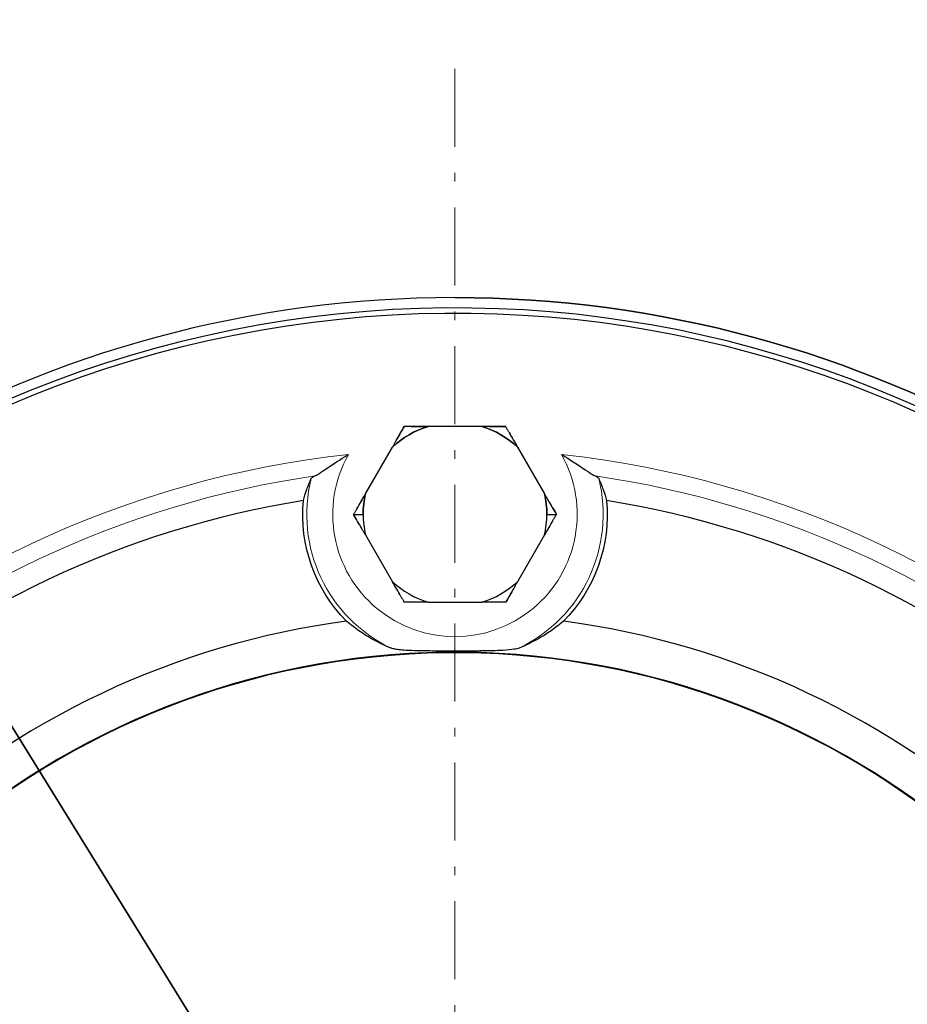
# Model space of a CAD drawing. Header units: millimetres. Extents: x 18 to 610, y -123 to 280.
# Tile 18 of 53: x 434 to 485, y -13 to 44. Entities that reach past the tile are written whole.
import ezdxf

# ---------------------------------------------------------------- set-up
doc = ezdxf.new("R2010")
doc.units = ezdxf.units.MM
doc.linetypes.add('CENTER', pattern=[8, 4.5, -1.5, 0.5, -1.5])
doc.linetypes.add('SOLID', pattern=[0])
doc.styles.add('Arial', font='Arial.ttf', dxfattribs={"height": 5})
doc.dimstyles.get("Standard").update_dxf_attribs({"dimtxt": 5, "dimasz": 5, "dimexe": 0.18, "dimexo": 0.0625, "dimgap": 0.09, "dimtad": 0, "dimtih": 1, "dimtoh": 1, "dimdec": 4, "dimzin": 0, "dimdsep": 46, "dimtxsty": 'Arial', "dimcen": 0.09, "dimadec": 0, "dimazin": 0, "dimtfac": 1, "dimtdec": 4, "dimtofl": 0, "dimtmove": 0, "dimatfit": 3, "dimfxl": 0, "dimtolj": 1, "dimtzin": 0, "dimarcsym": 0})

# ---------------------------------------------------------------- blocks, each defined once
blk = doc.blocks.new('*D9')
at = {"color": 0, "lineweight": -2}
for p, q in [((493.313, -93.79), (409.601, 41.281)), ((424.739, 16.855), (490.679, -89.54))]:
    blk.add_line(p, q, dxfattribs=at)
at = {"color": 0}
blk.add_solid([(489.97, -89.979), (491.387, -89.101), (493.313, -93.79)], dxfattribs=at)
at = {"layer": 'Defpoints', "color": 0}
for p in [(424.739, 16.855), (493.313, -93.79)]:
    blk.add_point(p, dxfattribs=at)
at = {"color": 0, "lineweight": 9, "insert": (421.188, 32.438), "char_height": 5, "attachment_point": 5, "rotation": 301.7889, "style": 'Arial'}
blk.add_mtext('\\A1;Ø130.2', dxfattribs=at)
blk = doc.blocks.new('BlockOfCenters_1', base_point=(459.026, -38.467))
at = {"color": 6, "linetype": 'CENTER', "lineweight": 9}
blk.add_lwpolyline([(459.026, 40.733), (459.026, -117.667)], dxfattribs=at)
blk = doc.blocks.new('BlockOfViews_2')
at = {"linetype": 'SOLID', "lineweight": 30}
for p, q in [((460.583, 20.099, 15.99), (457.469, 20.099, 15.99)), ((453.86, 16.218, 15.99), (455.417, 18.914, 15.99)), ((462.635, 18.914, 15.99), (464.192, 16.218, 15.99)), ((453.176, 15.033, 15.672), (453.726, 15.033, 15.99)), ((464.326, 15.033, 15.99), (464.876, 15.033, 15.672)), ((453.86, 13.848, 15.99), (455.417, 11.151, 15.99)), ((464.192, 13.848, 15.99), (462.635, 11.151, 15.99)), ((457.469, 9.966, 15.99), (460.583, 9.966, 15.99))]:
    blk.add_line(p, q, dxfattribs=at)
for centre, radius, start, end in [((459.026, -38.467, -9.95), 66, 90, 149.89971), ((459.026, -38.468, -9.95), 66, 90.00007, 149.89963), ((459.026, -38.468, -9.95), 66, 30.10037, 89.99993), ((459.026, -38.467, -6.25), 65.4, 15.07441, 348.97592), ((459.026, -38.467, 11.75), 65.086, 15.14938, 348.92124), ((459.026, 15.033, 15.99), 5.3, 107.0799, 132.9201), ((459.026, 15.033, 15.99), 5.3, 47.0799, 72.9201), ((459.026, 15.033, 15.99), 5.3, 167.0799, 180), ((459.026, 15.033, 15.99), 5.3, 0, 12.9201), ((459.026, -38.467, 3.55), 55, 99.154, 131.3879), ((459.026, -38.467, 3.55), 55, 48.6121, 80.846), ((459.026, 15.033, 15.99), 5.3, 180, 192.9201), ((459.026, 15.033, 15.99), 5.3, 180, 192.9201), ((459.026, 15.033, 15.99), 5.3, 347.0799, 0), ((459.026, 15.033, 15.99), 5.3, 347.0799, 0), ((459.026, 15.033, 15.99), 5.3, 227.0799, 252.9201), ((459.026, 15.033, 15.99), 5.3, 227.0799, 252.9201), ((459.026, 15.033, 15.99), 5.3, 287.0799, 312.9201), ((459.026, 15.033, 15.99), 5.3, 287.0799, 312.9201), ((459.026, -38.467, 3.55), 47.75, 97.5366, 133.0053), ((459.026, -38.467, 3.55), 47.75, 46.9947, 82.4634), ((459.026, -38.467, 11.75), 45.553, 13.7041, 175.5936), ((459.026, -38.467, 11.75), 45.519, 13.687, 175.5901)]:
    blk.add_arc(centre, radius, start, end, dxfattribs=at)
at = {"linetype": 'SOLID', "lineweight": 30, "extrusion": (0, 0, -1)}
for centre, radius, start, end in [((-459.026, -38.467, 9.95), 66, 90, 149.89971), ((-459.026, 15.033, -15.99), 5.3, 47.0799, 72.9201), ((-459.026, 15.033, -15.99), 5.3, 107.0799, 132.9201), ((-459.026, 15.033, -15.99), 5.3, 0, 12.9201), ((-459.026, 15.033, -15.99), 5.3, 167.0799, 180)]:
    blk.add_arc(centre, radius, start, end, dxfattribs=at)
at = {"linetype": 'SOLID', "lineweight": 30, "extrusion": (-0.866025, 0.5, -9.51527e-13)}
blk.add_arc((-241.966, 3.738, -384.946), 12.435, 101.8388, 106.3028, dxfattribs=at)
at = {"linetype": 'SOLID', "lineweight": 30, "extrusion": (1.18332e-12, 1, -5.09917e-12)}
blk.add_arc((-459.592, 3.738, 20.099), 12.435, 75.5633, 80.1731, dxfattribs=at)
at = {"linetype": 'SOLID', "lineweight": 30, "extrusion": (-1.18332e-12, 1, -5.09917e-12)}
blk.add_arc((-458.46, 3.738, 20.099), 12.435, 101.8389, 106.3028, dxfattribs=at)
at = {"linetype": 'SOLID', "lineweight": 30, "extrusion": (0.866025, 0.5, -5.62356e-12)}
blk.add_arc((-217.06, 3.738, 410.111), 12.435, 75.5633, 80.1731, dxfattribs=at)
at = {"color": 196, "linetype": 'SOLID', "lineweight": 9}
for centre, radius, start, end in [((459.026, -38.467, 11.75), 57.285, 96.1605, 134.3813), ((459.026, -38.467, 11.75), 57.285, 45.6187, 83.8395), ((459.026, 15.033, 10.302), 8.551, 165.9556, 244.3592), ((459.026, 15.033, 10.302), 8.551, 295.6408, 14.0444)]:
    blk.add_arc(centre, radius, start, end, dxfattribs=at)
at = {"color": 196, "linetype": 'SOLID', "lineweight": 9, "extrusion": (0, 0, -1)}
for centre, radius, start, end in [((-459.026, 15.033, -11.75), 7.051, 150.6692, 29.3308), ((-459.026, -38.467, -10.924), 56.3, 47.7239, 81.7342), ((-459.026, -38.467, -10.924), 56.3, 98.2658, 132.2761)]:
    blk.add_arc(centre, radius, start, end, dxfattribs=at)
at = {"linetype": 'SOLID', "lineweight": 30, "extrusion": (-0.866025, 0.5, 7.44699e-12)}
blk.add_arc((-243.097, 3.738, -384.946), 12.435, 75.5632, 80.1731, dxfattribs=at)
at = {"linetype": 'SOLID', "lineweight": 30, "extrusion": (-2.45015e-16, 0, -1)}
for start, end in [(315.4628, 5.221), (174.779, 224.5372)]:
    blk.add_arc((-459.026, 15.033, -3.55), 8.786, start, end, dxfattribs=at)
at = {"linetype": 'SOLID', "lineweight": 30, "extrusion": (0.866025, 0.5, -1.09426e-11)}
blk.add_arc((-215.929, 3.738, 410.111), 12.435, 101.8389, 106.3028, dxfattribs=at)
at = {"linetype": 'SOLID', "lineweight": 30, "extrusion": (-0.866025, -0.5, 9.12311e-12)}
blk.add_arc((217.06, 3.738, -399.978), 12.435, 101.8389, 106.3028, dxfattribs=at)
at = {"linetype": 'SOLID', "lineweight": 30, "extrusion": (0.866025, -0.5, 8.65531e-12)}
blk.add_arc((241.966, 3.738, 395.078), 12.435, 75.5632, 80.1731, dxfattribs=at)
at = {"linetype": 'SOLID', "lineweight": 30, "extrusion": (-0.866025, -0.5, 2.99193e-12)}
blk.add_arc((215.929, 3.738, -399.978), 12.435, 75.5633, 80.1731, dxfattribs=at)
at = {"linetype": 'SOLID', "lineweight": 30, "extrusion": (0.866025, -0.5, -2.16781e-12)}
blk.add_arc((243.097, 3.738, 395.078), 12.435, 101.8388, 106.3028, dxfattribs=at)
at = {"linetype": 'SOLID', "lineweight": 30, "extrusion": (-1.18332e-12, -1, 5.09917e-12)}
blk.add_arc((459.592, 3.738, -9.966), 12.435, 101.8388, 106.3028, dxfattribs=at)
at = {"linetype": 'SOLID', "lineweight": 30, "extrusion": (1.18332e-12, -1, 5.09917e-12)}
blk.add_arc((458.46, 3.738, -9.966), 12.435, 75.5633, 80.1731, dxfattribs=at)
at = {"linetype": 'SOLID', "lineweight": 30}
for points, knots in [([(456.101, 20.099, 15.672), (456.089, 20.078, 15.679), (456.077, 20.058, 15.686), (456.054, 20.017, 15.7), (456.042, 19.996, 15.706), (456.018, 19.955, 15.719), (456.006, 19.934, 15.726), (455.982, 19.893, 15.739), (455.97, 19.873, 15.745), (455.946, 19.831, 15.758), (455.935, 19.811, 15.764), (455.911, 19.769, 15.777), (455.899, 19.749, 15.783), (455.875, 19.707, 15.795), (455.863, 19.686, 15.801), (455.839, 19.645, 15.813), (455.827, 19.624, 15.819), (455.803, 19.583, 15.831), (455.791, 19.562, 15.836), (455.767, 19.52, 15.848), (455.755, 19.5, 15.853), (455.731, 19.458, 15.865), (455.719, 19.437, 15.87), (455.695, 19.395, 15.881), (455.683, 19.375, 15.886), (455.659, 19.333, 15.897), (455.647, 19.312, 15.902), (455.623, 19.27, 15.912), (455.611, 19.249, 15.917), (455.586, 19.208, 15.927), (455.574, 19.187, 15.932), (455.55, 19.145, 15.941), (455.538, 19.124, 15.946), (455.514, 19.082, 15.955), (455.502, 19.061, 15.96), (455.478, 19.019, 15.969), (455.465, 18.998, 15.973), (455.441, 18.956, 15.982), (455.429, 18.935, 15.986), (455.417, 18.914, 15.99)], [0, 0, 0, 0, 0.042359, 0.042359, 0.0847181, 0.0847181, 0.1270771, 0.1270771, 0.1694361, 0.1694361, 0.2117951, 0.2117951, 0.2541542, 0.2541542, 0.2965132, 0.2965132, 0.3388722, 0.3388722, 0.3812312, 0.3812312, 0.4235903, 0.4235903, 0.4659493, 0.4659493, 0.5083083, 0.5083083, 0.5506673, 0.5506673, 0.5930264, 0.5930264, 0.6353854, 0.6353854, 0.6777444, 0.6777444, 0.7201034, 0.7201034, 0.7624625, 0.7624625, 0.8048215, 0.8048215, 0.8048215, 0.8048215]), ([(457.469, 20.099, 15.99), (457.445, 20.099, 15.986), (457.421, 20.099, 15.982), (457.372, 20.099, 15.973), (457.348, 20.099, 15.969), (457.3, 20.099, 15.96), (457.275, 20.099, 15.955), (457.227, 20.099, 15.946), (457.203, 20.099, 15.941), (457.154, 20.099, 15.932), (457.13, 20.099, 15.927), (457.082, 20.099, 15.917), (457.058, 20.099, 15.912), (457.01, 20.099, 15.902), (456.986, 20.099, 15.897), (456.937, 20.099, 15.886), (456.913, 20.099, 15.881), (456.865, 20.099, 15.87), (456.841, 20.099, 15.864), (456.793, 20.099, 15.853), (456.769, 20.099, 15.848), (456.721, 20.099, 15.836), (456.697, 20.099, 15.831), (456.649, 20.099, 15.819), (456.625, 20.099, 15.813), (456.577, 20.099, 15.801), (456.553, 20.099, 15.795), (456.506, 20.099, 15.783), (456.482, 20.099, 15.777), (456.434, 20.099, 15.764), (456.41, 20.099, 15.758), (456.362, 20.099, 15.745), (456.339, 20.099, 15.739), (456.291, 20.099, 15.726), (456.267, 20.099, 15.719), (456.22, 20.099, 15.706), (456.196, 20.099, 15.7), (456.148, 20.099, 15.686), (456.125, 20.099, 15.679), (456.101, 20.099, 15.672)], [0, 0, 0, 0, 0.0280098, 0.0280098, 0.0560196, 0.0560196, 0.0840294, 0.0840294, 0.1120392, 0.1120392, 0.1400489, 0.1400489, 0.1680587, 0.1680587, 0.1960685, 0.1960685, 0.2240783, 0.2240783, 0.2520881, 0.2520881, 0.2800979, 0.2800979, 0.3081077, 0.3081077, 0.3361175, 0.3361175, 0.3641273, 0.3641273, 0.3921371, 0.3921371, 0.4201468, 0.4201468, 0.4481566, 0.4481566, 0.4761664, 0.4761664, 0.5041762, 0.5041762, 0.532186, 0.532186, 0.532186, 0.532186]), ([(461.951, 20.099, 15.672), (461.927, 20.099, 15.679), (461.904, 20.099, 15.686), (461.856, 20.099, 15.7), (461.832, 20.099, 15.706), (461.785, 20.099, 15.719), (461.761, 20.099, 15.726), (461.713, 20.099, 15.739), (461.69, 20.099, 15.745), (461.642, 20.099, 15.758), (461.618, 20.099, 15.764), (461.57, 20.099, 15.777), (461.546, 20.099, 15.783), (461.499, 20.099, 15.795), (461.475, 20.099, 15.801), (461.427, 20.099, 15.813), (461.403, 20.099, 15.819), (461.355, 20.099, 15.831), (461.331, 20.099, 15.836), (461.283, 20.099, 15.848), (461.259, 20.099, 15.853), (461.211, 20.099, 15.864), (461.187, 20.099, 15.87), (461.139, 20.099, 15.881), (461.115, 20.099, 15.886), (461.067, 20.099, 15.897), (461.043, 20.099, 15.902), (460.994, 20.099, 15.912), (460.97, 20.099, 15.917), (460.922, 20.099, 15.927), (460.898, 20.099, 15.932), (460.849, 20.099, 15.941), (460.825, 20.099, 15.946), (460.777, 20.099, 15.955), (460.753, 20.099, 15.96), (460.704, 20.099, 15.969), (460.68, 20.099, 15.973), (460.631, 20.099, 15.982), (460.607, 20.099, 15.986), (460.583, 20.099, 15.99)], [0, 0, 0, 0, 0.0423631, 0.0423631, 0.0847261, 0.0847261, 0.1270892, 0.1270892, 0.1694523, 0.1694523, 0.2118154, 0.2118154, 0.2541784, 0.2541784, 0.2965415, 0.2965415, 0.3389046, 0.3389046, 0.3812676, 0.3812676, 0.4236307, 0.4236307, 0.4659938, 0.4659938, 0.5083568, 0.5083568, 0.5507199, 0.5507199, 0.593083, 0.593083, 0.6354461, 0.6354461, 0.6778091, 0.6778091, 0.7201722, 0.7201722, 0.7625353, 0.7625353, 0.8048983, 0.8048983, 0.8048983, 0.8048983]), ([(462.635, 18.914, 15.99), (462.623, 18.935, 15.986), (462.611, 18.956, 15.982), (462.587, 18.998, 15.973), (462.575, 19.019, 15.969), (462.55, 19.061, 15.96), (462.538, 19.082, 15.955), (462.514, 19.124, 15.946), (462.502, 19.145, 15.941), (462.478, 19.187, 15.932), (462.466, 19.208, 15.927), (462.442, 19.249, 15.917), (462.43, 19.27, 15.912), (462.405, 19.312, 15.902), (462.393, 19.333, 15.897), (462.369, 19.375, 15.886), (462.357, 19.395, 15.881), (462.333, 19.437, 15.87), (462.321, 19.458, 15.864), (462.297, 19.5, 15.853), (462.285, 19.52, 15.848), (462.261, 19.562, 15.836), (462.249, 19.583, 15.831), (462.225, 19.624, 15.819), (462.213, 19.645, 15.813), (462.189, 19.686, 15.801), (462.177, 19.707, 15.795), (462.153, 19.749, 15.783), (462.142, 19.769, 15.777), (462.118, 19.811, 15.764), (462.106, 19.831, 15.758), (462.082, 19.873, 15.745), (462.07, 19.893, 15.739), (462.046, 19.934, 15.726), (462.034, 19.955, 15.719), (462.01, 19.996, 15.706), (461.999, 20.017, 15.7), (461.975, 20.058, 15.686), (461.963, 20.078, 15.679), (461.951, 20.099, 15.672)], [0, 0, 0, 0, 0.0280135, 0.0280135, 0.056027, 0.056027, 0.0840405, 0.0840405, 0.112054, 0.112054, 0.1400675, 0.1400675, 0.1680811, 0.1680811, 0.1960946, 0.1960946, 0.2241081, 0.2241081, 0.2521216, 0.2521216, 0.2801351, 0.2801351, 0.3081486, 0.3081486, 0.3361621, 0.3361621, 0.3641756, 0.3641756, 0.3921891, 0.3921891, 0.4202026, 0.4202026, 0.4482162, 0.4482162, 0.4762297, 0.4762297, 0.5042432, 0.5042432, 0.5322567, 0.5322567, 0.5322567, 0.5322567]), ([(450.932, 17.248, 10.924), (450.997, 17.277, 11.032), (451.076, 17.324, 11.127), (451.291, 17.459, 11.329), (451.452, 17.568, 11.435), (451.974, 17.921, 11.668), (452.384, 18.195, 11.748), (452.868, 18.481, 11.75), (452.874, 18.484, 11.75), (452.879, 18.487, 11.75)], [-3.311029, -3.311029, -3.311029, -3.311029, -2.652797, -2.652797, -1.670656, -1.670656, 0, 0, 0.017506, 0.017506, 0.017506, 0.017506]), ([(465.174, 18.487, 11.75), (465.179, 18.484, 11.75), (465.184, 18.481, 11.75), (465.669, 18.195, 11.748), (466.078, 17.921, 11.668), (466.6, 17.568, 11.435), (466.761, 17.459, 11.329), (466.976, 17.324, 11.127), (467.056, 17.277, 11.032), (467.12, 17.248, 10.924)], [-1.964888, -1.964888, -1.964888, -1.964888, -1.954554, -1.954554, -0.968363, -0.968363, -0.388603, -0.388603, -0.000048, -0.000048, -0.000048, -0.000048]), ([(450.276, 15.832, 3.55), (450.333, 16.035, 4.637), (450.4, 16.251, 5.784), (450.554, 16.684, 8.075), (450.64, 16.901, 9.219), (450.731, 17.108, 10.302)], [0.996678, 0.996678, 0.996678, 0.996678, 4.184941, 4.184941, 7.370096, 7.370096, 7.370096, 7.370096]), ([(450.731, 17.108, 10.302), (450.74, 17.128, 10.411), (450.762, 17.151, 10.518), (450.83, 17.198, 10.727), (450.876, 17.223, 10.828), (450.932, 17.248, 10.924)], [0, 0, 0, 0, 0.3334746, 0.3334746, 0.6740164, 0.6740164, 0.6740164, 0.6740164]), ([(467.12, 17.248, 10.924), (467.177, 17.223, 10.828), (467.223, 17.198, 10.727), (467.29, 17.151, 10.518), (467.312, 17.128, 10.411), (467.321, 17.108, 10.302)], [0.000001, 0.000001, 0.000001, 0.000001, 0.3407237, 0.3407237, 0.6743841, 0.6743841, 0.6743841, 0.6743841]), ([(467.321, 17.108, 10.302), (467.412, 16.901, 9.219), (467.498, 16.684, 8.075), (467.652, 16.251, 5.784), (467.719, 16.035, 4.637), (467.776, 15.832, 3.55)], [0.999786, 0.999786, 0.999786, 0.999786, 4.184941, 4.184941, 7.373204, 7.373204, 7.373204, 7.373204]), ([(453.86, 16.218, 15.99), (453.848, 16.197, 15.986), (453.836, 16.176, 15.982), (453.812, 16.134, 15.973), (453.8, 16.113, 15.969), (453.775, 16.071, 15.96), (453.763, 16.05, 15.955), (453.739, 16.008, 15.946), (453.727, 15.987, 15.941), (453.703, 15.945, 15.932), (453.691, 15.924, 15.927), (453.666, 15.882, 15.917), (453.654, 15.861, 15.912), (453.63, 15.819, 15.902), (453.618, 15.799, 15.897), (453.594, 15.757, 15.886), (453.582, 15.736, 15.881), (453.558, 15.694, 15.87), (453.546, 15.674, 15.864), (453.522, 15.632, 15.853), (453.51, 15.611, 15.848), (453.486, 15.57, 15.836), (453.474, 15.549, 15.831), (453.45, 15.507, 15.819), (453.438, 15.487, 15.813), (453.414, 15.445, 15.801), (453.402, 15.424, 15.795), (453.378, 15.383, 15.783), (453.366, 15.362, 15.777), (453.342, 15.321, 15.764), (453.331, 15.3, 15.758), (453.307, 15.259, 15.745), (453.295, 15.238, 15.739), (453.271, 15.197, 15.726), (453.259, 15.176, 15.719), (453.235, 15.135, 15.706), (453.223, 15.115, 15.7), (453.2, 15.074, 15.686), (453.188, 15.053, 15.679), (453.176, 15.033, 15.672)], [0, 0, 0, 0, 0.0280169, 0.0280169, 0.0560337, 0.0560337, 0.0840506, 0.0840506, 0.1120674, 0.1120674, 0.1400843, 0.1400843, 0.1681012, 0.1681012, 0.196118, 0.196118, 0.2241349, 0.2241349, 0.2521517, 0.2521517, 0.2801686, 0.2801686, 0.3081855, 0.3081855, 0.3362023, 0.3362023, 0.3642192, 0.3642192, 0.392236, 0.392236, 0.4202529, 0.4202529, 0.4482698, 0.4482698, 0.4762866, 0.4762866, 0.5043035, 0.5043035, 0.5323203, 0.5323203, 0.5323203, 0.5323203]), ([(464.876, 15.033, 15.672), (464.864, 15.053, 15.679), (464.852, 15.074, 15.686), (464.829, 15.115, 15.7), (464.817, 15.135, 15.706), (464.793, 15.177, 15.719), (464.781, 15.197, 15.726), (464.757, 15.238, 15.739), (464.745, 15.259, 15.745), (464.722, 15.3, 15.758), (464.71, 15.321, 15.764), (464.686, 15.362, 15.777), (464.674, 15.383, 15.783), (464.65, 15.424, 15.795), (464.638, 15.445, 15.801), (464.614, 15.487, 15.813), (464.602, 15.507, 15.819), (464.578, 15.549, 15.831), (464.566, 15.57, 15.836), (464.542, 15.611, 15.848), (464.53, 15.632, 15.853), (464.506, 15.674, 15.864), (464.494, 15.694, 15.87), (464.47, 15.736, 15.881), (464.458, 15.757, 15.886), (464.434, 15.799, 15.897), (464.422, 15.819, 15.902), (464.398, 15.861, 15.912), (464.386, 15.882, 15.917), (464.362, 15.924, 15.927), (464.349, 15.945, 15.932), (464.325, 15.987, 15.941), (464.313, 16.008, 15.946), (464.289, 16.05, 15.955), (464.277, 16.071, 15.96), (464.253, 16.113, 15.969), (464.24, 16.134, 15.973), (464.216, 16.176, 15.982), (464.204, 16.197, 15.986), (464.192, 16.218, 15.99)], [0, 0, 0, 0, 0.0423557, 0.0423557, 0.0847113, 0.0847113, 0.127067, 0.127067, 0.1694227, 0.1694227, 0.2117784, 0.2117784, 0.254134, 0.254134, 0.2964897, 0.2964897, 0.3388454, 0.3388454, 0.3812011, 0.3812011, 0.4235567, 0.4235567, 0.4659124, 0.4659124, 0.5082681, 0.5082681, 0.5506237, 0.5506237, 0.5929794, 0.5929794, 0.6353351, 0.6353351, 0.6776908, 0.6776908, 0.7200464, 0.7200464, 0.7624021, 0.7624021, 0.8047578, 0.8047578, 0.8047578, 0.8047578]), ([(453.86, 13.848, 15.99), (453.848, 13.869, 15.986), (453.836, 13.89, 15.982), (453.812, 13.932, 15.973), (453.8, 13.953, 15.969), (453.775, 13.995, 15.96), (453.763, 14.016, 15.955), (453.739, 14.058, 15.946), (453.727, 14.079, 15.941), (453.703, 14.12, 15.932), (453.691, 14.141, 15.927), (453.666, 14.183, 15.917), (453.654, 14.204, 15.912), (453.63, 14.246, 15.902), (453.618, 14.267, 15.897), (453.594, 14.308, 15.886), (453.582, 14.329, 15.881), (453.558, 14.371, 15.87), (453.546, 14.392, 15.864), (453.522, 14.433, 15.853), (453.51, 14.454, 15.848), (453.486, 14.496, 15.836), (453.474, 14.516, 15.831), (453.45, 14.558, 15.819), (453.438, 14.579, 15.813), (453.414, 14.62, 15.801), (453.402, 14.641, 15.795), (453.378, 14.682, 15.783), (453.366, 14.703, 15.777), (453.342, 14.744, 15.764), (453.331, 14.765, 15.758), (453.307, 14.806, 15.745), (453.295, 14.827, 15.739), (453.271, 14.868, 15.726), (453.259, 14.889, 15.719), (453.235, 14.93, 15.706), (453.223, 14.95, 15.7), (453.2, 14.992, 15.686), (453.188, 15.012, 15.679), (453.176, 15.033, 15.672)], [0, 0, 0, 0, 0.0280169, 0.0280169, 0.0560337, 0.0560337, 0.0840506, 0.0840506, 0.1120674, 0.1120674, 0.1400843, 0.1400843, 0.1681012, 0.1681012, 0.196118, 0.196118, 0.2241349, 0.2241349, 0.2521517, 0.2521517, 0.2801686, 0.2801686, 0.3081855, 0.3081855, 0.3362023, 0.3362023, 0.3642192, 0.3642192, 0.392236, 0.392236, 0.4202529, 0.4202529, 0.4482698, 0.4482698, 0.4762866, 0.4762866, 0.5043035, 0.5043035, 0.5323203, 0.5323203, 0.5323203, 0.5323203]), ([(464.876, 15.033, 15.672), (464.864, 15.012, 15.679), (464.852, 14.992, 15.686), (464.829, 14.95, 15.7), (464.817, 14.93, 15.706), (464.793, 14.889, 15.719), (464.781, 14.868, 15.726), (464.757, 14.827, 15.739), (464.745, 14.806, 15.745), (464.722, 14.765, 15.758), (464.71, 14.744, 15.764), (464.686, 14.703, 15.777), (464.674, 14.682, 15.783), (464.65, 14.641, 15.795), (464.638, 14.62, 15.801), (464.614, 14.579, 15.813), (464.602, 14.558, 15.819), (464.578, 14.516, 15.831), (464.566, 14.496, 15.836), (464.542, 14.454, 15.848), (464.53, 14.433, 15.853), (464.506, 14.392, 15.864), (464.494, 14.371, 15.87), (464.47, 14.329, 15.881), (464.458, 14.308, 15.886), (464.434, 14.267, 15.897), (464.422, 14.246, 15.902), (464.398, 14.204, 15.912), (464.386, 14.183, 15.917), (464.362, 14.141, 15.927), (464.349, 14.12, 15.932), (464.325, 14.079, 15.941), (464.313, 14.058, 15.946), (464.289, 14.016, 15.955), (464.277, 13.995, 15.96), (464.253, 13.953, 15.969), (464.24, 13.932, 15.973), (464.216, 13.89, 15.982), (464.204, 13.869, 15.986), (464.192, 13.848, 15.99)], [0, 0, 0, 0, 0.0423557, 0.0423557, 0.0847113, 0.0847113, 0.127067, 0.127067, 0.1694227, 0.1694227, 0.2117784, 0.2117784, 0.254134, 0.254134, 0.2964897, 0.2964897, 0.3388454, 0.3388454, 0.3812011, 0.3812011, 0.4235567, 0.4235567, 0.4659124, 0.4659124, 0.5082681, 0.5082681, 0.5506237, 0.5506237, 0.5929794, 0.5929794, 0.6353351, 0.6353351, 0.6776908, 0.6776908, 0.7200464, 0.7200464, 0.7624021, 0.7624021, 0.8047578, 0.8047578, 0.8047578, 0.8047578]), ([(456.101, 9.966, 15.672), (456.089, 9.987, 15.679), (456.077, 10.007, 15.686), (456.054, 10.049, 15.7), (456.042, 10.069, 15.706), (456.018, 10.11, 15.719), (456.006, 10.131, 15.726), (455.982, 10.172, 15.739), (455.97, 10.193, 15.745), (455.946, 10.234, 15.758), (455.935, 10.255, 15.764), (455.911, 10.296, 15.777), (455.899, 10.317, 15.783), (455.875, 10.358, 15.795), (455.863, 10.379, 15.801), (455.839, 10.42, 15.813), (455.827, 10.441, 15.819), (455.803, 10.483, 15.831), (455.791, 10.503, 15.836), (455.767, 10.545, 15.848), (455.755, 10.566, 15.853), (455.731, 10.607, 15.865), (455.719, 10.628, 15.87), (455.695, 10.67, 15.881), (455.683, 10.691, 15.886), (455.659, 10.732, 15.897), (455.647, 10.753, 15.902), (455.623, 10.795, 15.912), (455.611, 10.816, 15.917), (455.586, 10.858, 15.927), (455.574, 10.879, 15.932), (455.55, 10.92, 15.941), (455.538, 10.941, 15.946), (455.514, 10.983, 15.955), (455.502, 11.004, 15.96), (455.478, 11.046, 15.969), (455.465, 11.067, 15.973), (455.441, 11.109, 15.982), (455.429, 11.13, 15.986), (455.417, 11.151, 15.99)], [0, 0, 0, 0, 0.042359, 0.042359, 0.0847181, 0.0847181, 0.1270771, 0.1270771, 0.1694361, 0.1694361, 0.2117951, 0.2117951, 0.2541542, 0.2541542, 0.2965132, 0.2965132, 0.3388722, 0.3388722, 0.3812312, 0.3812312, 0.4235903, 0.4235903, 0.4659493, 0.4659493, 0.5083083, 0.5083083, 0.5506673, 0.5506673, 0.5930264, 0.5930264, 0.6353854, 0.6353854, 0.6777444, 0.6777444, 0.7201034, 0.7201034, 0.7624625, 0.7624625, 0.8048215, 0.8048215, 0.8048215, 0.8048215]), ([(462.635, 11.151, 15.99), (462.623, 11.13, 15.986), (462.611, 11.109, 15.982), (462.587, 11.067, 15.973), (462.575, 11.046, 15.969), (462.55, 11.004, 15.96), (462.538, 10.983, 15.955), (462.514, 10.941, 15.946), (462.502, 10.92, 15.941), (462.478, 10.879, 15.932), (462.466, 10.858, 15.927), (462.442, 10.816, 15.917), (462.43, 10.795, 15.912), (462.405, 10.753, 15.902), (462.393, 10.732, 15.897), (462.369, 10.691, 15.886), (462.357, 10.67, 15.881), (462.333, 10.628, 15.87), (462.321, 10.607, 15.864), (462.297, 10.566, 15.853), (462.285, 10.545, 15.848), (462.261, 10.503, 15.836), (462.249, 10.483, 15.831), (462.225, 10.441, 15.819), (462.213, 10.42, 15.813), (462.189, 10.379, 15.801), (462.177, 10.358, 15.795), (462.153, 10.317, 15.783), (462.142, 10.296, 15.777), (462.118, 10.255, 15.764), (462.106, 10.234, 15.758), (462.082, 10.193, 15.745), (462.07, 10.172, 15.739), (462.046, 10.131, 15.726), (462.034, 10.11, 15.719), (462.01, 10.069, 15.706), (461.999, 10.049, 15.7), (461.975, 10.007, 15.686), (461.963, 9.987, 15.679), (461.951, 9.966, 15.672)], [0, 0, 0, 0, 0.0280135, 0.0280135, 0.056027, 0.056027, 0.0840405, 0.0840405, 0.112054, 0.112054, 0.1400675, 0.1400675, 0.1680811, 0.1680811, 0.1960946, 0.1960946, 0.2241081, 0.2241081, 0.2521216, 0.2521216, 0.2801351, 0.2801351, 0.3081486, 0.3081486, 0.3361621, 0.3361621, 0.3641756, 0.3641756, 0.3921891, 0.3921891, 0.4202026, 0.4202026, 0.4482162, 0.4482162, 0.4762297, 0.4762297, 0.5042432, 0.5042432, 0.5322567, 0.5322567, 0.5322567, 0.5322567]), ([(457.469, 9.966, 15.99), (457.445, 9.966, 15.986), (457.421, 9.966, 15.982), (457.372, 9.966, 15.973), (457.348, 9.966, 15.969), (457.3, 9.966, 15.96), (457.275, 9.966, 15.955), (457.227, 9.966, 15.946), (457.203, 9.966, 15.941), (457.154, 9.966, 15.932), (457.13, 9.966, 15.927), (457.082, 9.966, 15.917), (457.058, 9.966, 15.912), (457.01, 9.966, 15.902), (456.986, 9.966, 15.897), (456.937, 9.966, 15.886), (456.913, 9.966, 15.881), (456.865, 9.966, 15.87), (456.841, 9.966, 15.864), (456.793, 9.966, 15.853), (456.769, 9.966, 15.848), (456.721, 9.966, 15.836), (456.697, 9.966, 15.831), (456.649, 9.966, 15.819), (456.625, 9.966, 15.813), (456.577, 9.966, 15.801), (456.553, 9.966, 15.795), (456.506, 9.966, 15.783), (456.482, 9.966, 15.777), (456.434, 9.966, 15.764), (456.41, 9.966, 15.758), (456.362, 9.966, 15.745), (456.339, 9.966, 15.739), (456.291, 9.966, 15.726), (456.267, 9.966, 15.719), (456.22, 9.966, 15.706), (456.196, 9.966, 15.7), (456.148, 9.966, 15.686), (456.125, 9.966, 15.679), (456.101, 9.966, 15.672)], [0, 0, 0, 0, 0.0280098, 0.0280098, 0.0560196, 0.0560196, 0.0840294, 0.0840294, 0.1120392, 0.1120392, 0.1400489, 0.1400489, 0.1680587, 0.1680587, 0.1960685, 0.1960685, 0.2240783, 0.2240783, 0.2520881, 0.2520881, 0.2800979, 0.2800979, 0.3081077, 0.3081077, 0.3361175, 0.3361175, 0.3641273, 0.3641273, 0.3921371, 0.3921371, 0.4201468, 0.4201468, 0.4481566, 0.4481566, 0.4761664, 0.4761664, 0.5041762, 0.5041762, 0.532186, 0.532186, 0.532186, 0.532186]), ([(461.951, 9.966, 15.672), (461.927, 9.966, 15.679), (461.904, 9.966, 15.686), (461.856, 9.966, 15.7), (461.832, 9.966, 15.706), (461.785, 9.966, 15.719), (461.761, 9.966, 15.726), (461.713, 9.966, 15.739), (461.69, 9.966, 15.745), (461.642, 9.966, 15.758), (461.618, 9.966, 15.764), (461.57, 9.966, 15.777), (461.546, 9.966, 15.783), (461.499, 9.966, 15.795), (461.475, 9.966, 15.801), (461.427, 9.966, 15.813), (461.403, 9.966, 15.819), (461.355, 9.966, 15.831), (461.331, 9.966, 15.836), (461.283, 9.966, 15.848), (461.259, 9.966, 15.853), (461.211, 9.966, 15.864), (461.187, 9.966, 15.87), (461.139, 9.966, 15.881), (461.115, 9.966, 15.886), (461.067, 9.966, 15.897), (461.043, 9.966, 15.902), (460.994, 9.966, 15.912), (460.97, 9.966, 15.917), (460.922, 9.966, 15.927), (460.898, 9.966, 15.932), (460.849, 9.966, 15.941), (460.825, 9.966, 15.946), (460.777, 9.966, 15.955), (460.753, 9.966, 15.96), (460.704, 9.966, 15.969), (460.68, 9.966, 15.973), (460.631, 9.966, 15.982), (460.607, 9.966, 15.986), (460.583, 9.966, 15.99)], [0, 0, 0, 0, 0.0423631, 0.0423631, 0.0847261, 0.0847261, 0.1270892, 0.1270892, 0.1694523, 0.1694523, 0.2118154, 0.2118154, 0.2541784, 0.2541784, 0.2965415, 0.2965415, 0.3389046, 0.3389046, 0.3812676, 0.3812676, 0.4236307, 0.4236307, 0.4659938, 0.4659938, 0.5083568, 0.5083568, 0.5507199, 0.5507199, 0.593083, 0.593083, 0.6354461, 0.6354461, 0.6778091, 0.6778091, 0.7201722, 0.7201722, 0.7625353, 0.7625353, 0.8048983, 0.8048983, 0.8048983, 0.8048983]), ([(455.326, 7.324, 10.302), (455.146, 7.398, 9.973), (454.974, 7.474, 9.634), (454.473, 7.714, 8.571), (454.167, 7.884, 7.823), (453.454, 8.326, 5.892), (453.082, 8.603, 4.694), (452.763, 8.87, 3.55)], [1.168477, 1.168477, 1.168477, 1.168477, 2.276586, 2.276586, 4.553172, 4.553172, 8.066053, 8.066053, 8.066053, 8.066053]), ([(465.289, 8.87, 3.55), (464.97, 8.603, 4.694), (464.598, 8.326, 5.892), (463.885, 7.884, 7.823), (463.579, 7.714, 8.571), (463.078, 7.474, 9.634), (462.907, 7.398, 9.973), (462.726, 7.324, 10.302)], [1.040291, 1.040291, 1.040291, 1.040291, 4.553172, 4.553172, 6.829758, 6.829758, 7.937867, 7.937867, 7.937867, 7.937867]), ([(462.726, 7.324, 10.302), (462.654, 7.295, 10.434), (462.554, 7.271, 10.551), (462.281, 7.226, 10.795), (462.067, 7.204, 10.934), (461.407, 7.166, 11.222), (460.982, 7.159, 11.325), (460.263, 7.153, 11.438), (459.942, 7.153, 11.468), (459.365, 7.152, 11.499), (459.094, 7.152, 11.503), (458.548, 7.152, 11.494), (458.262, 7.152, 11.479), (457.619, 7.154, 11.418), (457.245, 7.156, 11.36), (456.331, 7.177, 11.123), (455.996, 7.203, 10.939), (455.69, 7.239, 10.723), (455.596, 7.253, 10.644), (455.44, 7.286, 10.478), (455.376, 7.304, 10.394), (455.326, 7.324, 10.302)], [0, 0, 0, 0, 0.45794, 0.45794, 1.10276, 1.10276, 1.970198, 1.970198, 2.627273, 2.627273, 3.184393, 3.184393, 3.773575, 3.773575, 4.537836, 4.537836, 5.748772, 5.748772, 6.336689, 6.336689, 6.847113, 6.847113, 6.847113, 6.847113])]:
    blk.add_open_spline(points, degree=3, knots=knots, dxfattribs=at)
blk.add_blockref('BlockOfCenters_1', (459.026, -38.467))

msp = doc.modelspace()

# ---------------------------------------------------------------- block references
msp.add_blockref('BlockOfViews_2', (0, 0))

# ---------------------------------------------------------------- dimensions: what is measured, and where the dimension line sits
at = {"lineweight": 9}
dim = msp.add_diameter_dim_2p(p1=(424.739, 16.855), p2=(493.313, -93.79), dimstyle='Standard', override={"dimtxt": 5, "dimasz": 5, "dimexe": 1.4, "dimexo": 0, "dimgap": 2.5, "dimtad": 1, "dimtih": 0, "dimtoh": 0, "dimdec": 1, "dimlfac": 1, "dimpost": '״<>', "dimse1": 0, "dimse2": 0, "dimtofl": 1}, dxfattribs=at)
dim.commit()
dim.dimension.update_dxf_attribs({"geometry": '*D9', "text_midpoint": (416.776, 29.704), "dimtype": 163})

doc.saveas('drawing.dxf')
